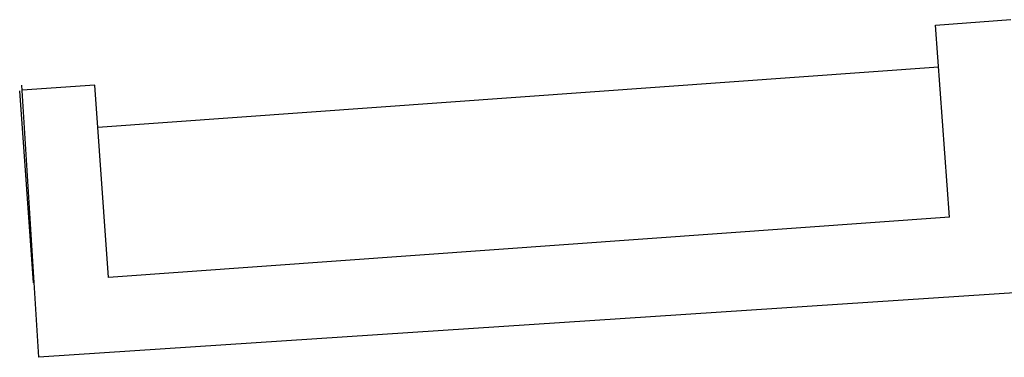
# Model space of a CAD drawing. Header units: millimetres. Extents: x -391 to 65307, y -49674 to 2290.
# Tile 6 of 21: x 6300 to 11533, y -34990 to -33192. Entities that reach past the tile are written whole.
import ezdxf

# ---------------------------------------------------------------- set-up
doc = ezdxf.new("R2010")
doc.units = ezdxf.units.MM
doc.header["$LTSCALE"] = 200
doc.header["$MEASUREMENT"] = 0
doc.layers.add('IMPORTED_BG', color=8, linetype='CONTINUOUS')

msp = doc.modelspace()

# ---------------------------------------------------------------- linework, layer by layer
at = {"layer": 'IMPORTED_BG', "linetype": 'Continuous'}
for p, q in [((11167.8, -33221.1), (11566.8, -33192.4)), ((11241.2, -34243.4), (11167.8, -33221.1)), ((11183.9, -33445.5), (6715.4, -33766.2)), ((6373.7, -34592.7), (6300.3, -33570.4)), ((6402, -34989.5), (6311.6, -33540.7)), ((6699.3, -33541.7), (6313.3, -33568.2)), ((6772.7, -34564.1), (6699.3, -33541.7)), ((11241.2, -34243.4), (6772.7, -34564.1)), ((11640.2, -34642.4), (6402, -34989.5))]:
    msp.add_line(p, q, dxfattribs=at)

doc.saveas('drawing.dxf')
